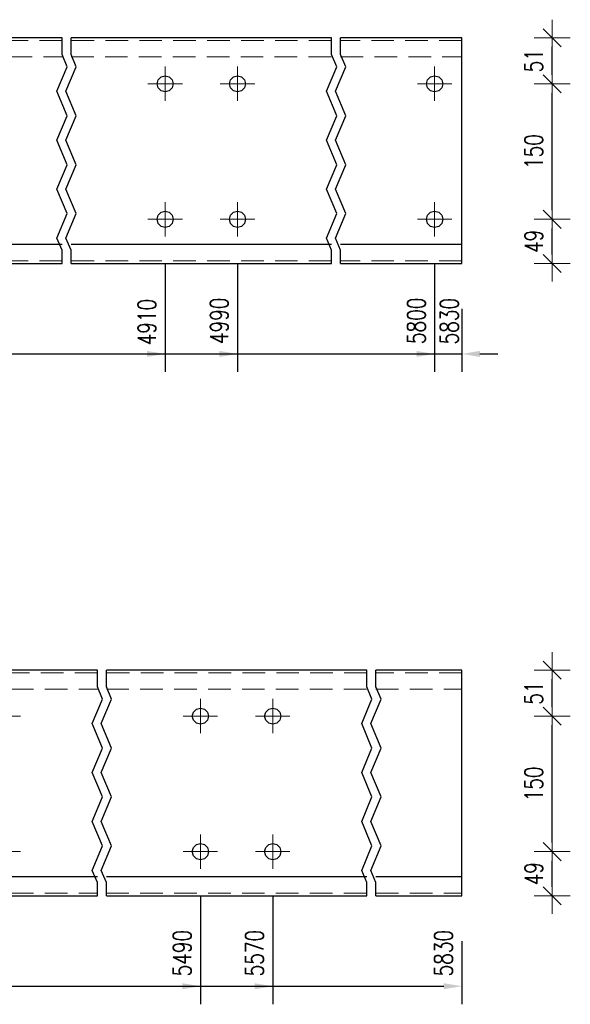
# Model space of a CAD drawing. Header units: millimetres. Extents: x -134 to 978, y 9358 to 10027.
# Tile 20 of 44: x -8 to 52, y 9814 to 9923. Entities that reach past the tile are written whole.
import ezdxf

# ---------------------------------------------------------------- set-up
doc = ezdxf.new("R2010")
doc.units = ezdxf.units.MM
doc.header["$LTSCALE"] = 10
doc.linetypes.add('HIDDEN', pattern=[0.375, 0.25, -0.125])
doc.linetypes.add('MITTE', pattern=[2, 1.25, -0.25, 0.25, -0.25])
doc.layers.get('Defpoints').update_dxf_attribs({"color": 1})
for name, color, linetype, lineweight in [('PS_Bolt', 4, 'Continuous', 13), ('PS_DIM', 4, 'Continuous', 13), ('PS_Hidden', 2, 'HIDDEN', 9), ('PS_Mid', 5, 'MITTE', 15), ('PS_Shape', 161, 'Continuous', 30), ('PS_SOLID', 7, 'Continuous', 30)]:
    doc.layers.add(name, color=color, linetype=linetype, lineweight=lineweight)
doc.styles.add('simplex', font='simplex.shx', dxfattribs={"width": 0.75})
doc.dimstyles.new('1_10_GŁ_DS1-LS10', dxfattribs={"dimtxt": 2, "dimasz": 2, "dimexe": 2, "dimexo": 5, "dimgap": 1, "dimtad": 1, "dimjust": 4, "dimdec": 0, "dimlfac": 10, "dimtxsty": 'simplex', "dimblk1": 'NONE', "dimsah": 1, "dimcen": 2, "dimclrd": 256, "dimclre": 256, "dimclrt": 3, "dimadec": 1, "dimazin": 0, "dimtfac": 1, "dimtdec": 0, "dimtmove": 2, "dimatfit": 3, "dimfxl": 1, "dimarcsym": 0})
doc.dimstyles.new('1_10_PRZ_DS1-LS10', dxfattribs={"dimtxt": 2, "dimasz": 1, "dimexe": 2, "dimexo": 5, "dimgap": 1, "dimtad": 1, "dimdec": 0, "dimlfac": 10, "dimtxsty": 'simplex', "dimblk": 'dimznak', "dimcen": 2, "dimse1": 1, "dimse2": 1, "dimclrt": 3, "dimadec": 1, "dimazin": 0, "dimtfac": 1, "dimtdec": 0, "dimtix": 1, "dimtmove": 2, "dimatfit": 3, "dimldrblk": 'dim-grot', "dimfxl": 1, "dimarcsym": 0})

# ---------------------------------------------------------------- blocks, each defined once
blk = doc.blocks.new('*D21')
at = {"layer": 'Defpoints', "color": 0, "transparency": 16777216}
for p in [(7.7, 9901.34), (-86.6, 9896.44), (7.7, 9886.44)]:
    blk.add_point(p, dxfattribs=at)
at = {"layer": 'PS_DIM', "lineweight": -2, "transparency": 16777216}
for p, q in [((7.7, 9896.34), (7.7, 9884.44)), ((-86.6, 9891.44), (-86.6, 9884.44)), ((-86.6, 9886.44), (5.7, 9886.44))]:
    blk.add_line(p, q, dxfattribs=at)
at = {"layer": 'PS_DIM', "transparency": 16777216}
blk.add_solid([(5.7, 9886.77), (5.7, 9886.11), (7.7, 9886.44)], dxfattribs=at)
at = {"layer": 'PS_DIM', "color": 3, "transparency": 16777216, "insert": (5.68, 9889.96), "char_height": 2, "attachment_point": 5, "rotation": 90, "style": 'simplex'}
blk.add_mtext('4910', dxfattribs=at)
blk = doc.blocks.new('_None')
blk = doc.blocks.new('*D22')
at = {"layer": 'Defpoints', "color": 0, "transparency": 16777216}
for p in [(15.7, 9901.34), (-86.6, 9896.44), (15.7, 9886.44)]:
    blk.add_point(p, dxfattribs=at)
at = {"layer": 'PS_DIM', "lineweight": -2, "transparency": 16777216}
for p, q in [((15.7, 9896.34), (15.7, 9884.44)), ((-86.6, 9891.44), (-86.6, 9884.44)), ((-86.6, 9886.44), (13.7, 9886.44))]:
    blk.add_line(p, q, dxfattribs=at)
at = {"layer": 'PS_DIM', "transparency": 16777216}
blk.add_solid([(13.7, 9886.77), (13.7, 9886.11), (15.7, 9886.44)], dxfattribs=at)
at = {"layer": 'PS_DIM', "color": 3, "transparency": 16777216, "insert": (13.68, 9890.1), "char_height": 2, "attachment_point": 5, "rotation": 90, "style": 'simplex'}
blk.add_mtext('4990', dxfattribs=at)
blk = doc.blocks.new('*D23')
at = {"layer": 'Defpoints', "color": 0, "transparency": 16777216}
for p in [(37.5, 9901.34), (-86.6, 9896.44), (37.5, 9886.44)]:
    blk.add_point(p, dxfattribs=at)
at = {"layer": 'PS_DIM', "lineweight": -2, "transparency": 16777216}
for p, q in [((37.5, 9896.34), (37.5, 9884.44)), ((-86.6, 9891.44), (-86.6, 9884.44)), ((-86.6, 9886.44), (35.5, 9886.44))]:
    blk.add_line(p, q, dxfattribs=at)
at = {"layer": 'PS_DIM', "transparency": 16777216}
blk.add_solid([(35.5, 9886.77), (35.5, 9886.11), (37.5, 9886.44)], dxfattribs=at)
at = {"layer": 'PS_DIM', "color": 3, "transparency": 16777216, "insert": (35.48, 9890.1), "char_height": 2, "attachment_point": 5, "rotation": 90, "style": 'simplex'}
blk.add_mtext('5800', dxfattribs=at)
blk = doc.blocks.new('*D24')
at = {"layer": 'Defpoints', "color": 0, "transparency": 16777216}
for p in [(-86.6, 9896.44), (40.5, 9896.44), (40.5, 9886.44)]:
    blk.add_point(p, dxfattribs=at)
at = {"layer": 'PS_DIM', "lineweight": -2, "transparency": 16777216}
for p, q in [((-86.6, 9891.44), (-86.6, 9884.44)), ((40.5, 9891.44), (40.5, 9884.44)), ((-86.6, 9886.44), (-88.6, 9886.44)), ((-86.6, 9886.44), (40.5, 9886.44)), ((42.5, 9886.44), (44.5, 9886.44))]:
    blk.add_line(p, q, dxfattribs=at)
at = {"layer": 'PS_DIM', "transparency": 16777216}
blk.add_solid([(42.5, 9886.77), (42.5, 9886.11), (40.5, 9886.44)], dxfattribs=at)
at = {"layer": 'PS_DIM', "color": 3, "transparency": 16777216, "insert": (39.12, 9890.06), "char_height": 2, "attachment_point": 5, "rotation": 90, "style": 'simplex'}
blk.add_mtext('5830', dxfattribs=at)
blk = doc.blocks.new('dimznak')
at = {"color": 0}
for points in [[(0, 2), (0, -2)], [(-2, 0), (2, 0)]]:
    blk.add_lwpolyline(points, dxfattribs=at)
at = {"color": 2}
blk.add_lwpolyline([(1, 1), (-1, -1)], dxfattribs=at)
blk = doc.blocks.new('*D25')
at = {"layer": 'Defpoints', "color": 0, "transparency": 16777216}
for p in [(37.5, 9901.34), (50.5, 9901.34), (37.5, 9896.44)]:
    blk.add_point(p, dxfattribs=at)
at = {"layer": 'PS_DIM', "color": 0, "lineweight": -2, "transparency": 16777216}
blk.add_line((50.5, 9897.44), (50.5, 9900.34), dxfattribs=at)
for p, rotation in [((50.5, 9901.34), 90), ((50.5, 9896.44), 270)]:
    blk.add_blockref('dimznak', p, dxfattribs=dict(at, rotation=rotation))
at = {"layer": 'PS_DIM', "color": 3, "transparency": 16777216, "insert": (48.46, 9898.89), "char_height": 2, "attachment_point": 5, "rotation": 90, "style": 'simplex'}
blk.add_mtext('49', dxfattribs=at)
blk = doc.blocks.new('dim-grot')
blk.add_hatch(color=256).paths.add_polyline_path([(0, 0), (-2, 0.5), (-2, -0.5)])
blk.add_lwpolyline([(0, 0), (-2, 0.5), (-2, -0.5), (0, 0)])
blk = doc.blocks.new('*D26')
at = {"layer": 'Defpoints', "color": 0, "transparency": 16777216}
for p in [(37.5, 9916.34), (50.5, 9916.34), (37.5, 9901.34)]:
    blk.add_point(p, dxfattribs=at)
at = {"layer": 'PS_DIM', "color": 0, "lineweight": -2, "transparency": 16777216}
blk.add_line((50.5, 9902.34), (50.5, 9915.34), dxfattribs=at)
for p, rotation in [((50.5, 9916.34), 90), ((50.5, 9901.34), 270)]:
    blk.add_blockref('dimznak', p, dxfattribs=dict(at, rotation=rotation))
at = {"layer": 'PS_DIM', "color": 3, "transparency": 16777216, "insert": (48.46, 9908.84), "char_height": 2, "attachment_point": 5, "rotation": 90, "style": 'simplex'}
blk.add_mtext('150', dxfattribs=at)
blk = doc.blocks.new('*D27')
at = {"layer": 'Defpoints', "color": 0, "transparency": 16777216}
for p in [(37.5, 9921.44), (50.5, 9921.44), (37.5, 9916.34)]:
    blk.add_point(p, dxfattribs=at)
at = {"layer": 'PS_DIM', "color": 0, "lineweight": -2, "transparency": 16777216}
blk.add_line((50.5, 9917.34), (50.5, 9920.44), dxfattribs=at)
for p, rotation in [((50.5, 9921.44), 90), ((50.5, 9916.34), 270)]:
    blk.add_blockref('dimznak', p, dxfattribs=dict(at, rotation=rotation))
at = {"layer": 'PS_DIM', "color": 3, "transparency": 16777216, "insert": (48.46, 9918.89), "char_height": 2, "attachment_point": 5, "rotation": 90, "style": 'simplex'}
blk.add_mtext('51', dxfattribs=at)
blk = doc.blocks.new('*D37')
at = {"layer": 'Defpoints', "color": 0, "transparency": 16777216}
for p in [(11.6, 9831.34), (-86.6, 9826.44), (11.6, 9816.44)]:
    blk.add_point(p, dxfattribs=at)
at = {"layer": 'PS_DIM', "lineweight": -2, "transparency": 16777216}
for p, q in [((11.6, 9826.34), (11.6, 9814.44)), ((-86.6, 9821.44), (-86.6, 9814.44)), ((-86.6, 9816.44), (9.6, 9816.44))]:
    blk.add_line(p, q, dxfattribs=at)
at = {"layer": 'PS_DIM', "transparency": 16777216}
blk.add_solid([(9.6, 9816.77), (9.6, 9816.11), (11.6, 9816.44)], dxfattribs=at)
at = {"layer": 'PS_DIM', "color": 3, "transparency": 16777216, "insert": (9.58, 9820.1), "char_height": 2, "attachment_point": 5, "rotation": 90, "style": 'simplex'}
blk.add_mtext('5490', dxfattribs=at)
blk = doc.blocks.new('*D38')
at = {"layer": 'Defpoints', "color": 0, "transparency": 16777216}
for p in [(19.6, 9831.34), (-86.6, 9826.44), (19.6, 9816.44)]:
    blk.add_point(p, dxfattribs=at)
at = {"layer": 'PS_DIM', "lineweight": -2, "transparency": 16777216}
for p, q in [((19.6, 9826.34), (19.6, 9814.44)), ((-86.6, 9821.44), (-86.6, 9814.44)), ((-86.6, 9816.44), (17.6, 9816.44))]:
    blk.add_line(p, q, dxfattribs=at)
at = {"layer": 'PS_DIM', "transparency": 16777216}
blk.add_solid([(17.6, 9816.77), (17.6, 9816.11), (19.6, 9816.44)], dxfattribs=at)
at = {"layer": 'PS_DIM', "color": 3, "transparency": 16777216, "insert": (17.58, 9820.1), "char_height": 2, "attachment_point": 5, "rotation": 90, "style": 'simplex'}
blk.add_mtext('5570', dxfattribs=at)
blk = doc.blocks.new('*D39')
at = {"layer": 'Defpoints', "color": 0, "transparency": 16777216}
for p in [(-86.6, 9826.44), (40.5, 9826.44), (40.5, 9816.44)]:
    blk.add_point(p, dxfattribs=at)
at = {"layer": 'PS_DIM', "lineweight": -2, "transparency": 16777216}
for p, q in [((-86.6, 9821.44), (-86.6, 9814.44)), ((40.5, 9821.44), (40.5, 9814.44)), ((-86.6, 9816.44), (38.5, 9816.44))]:
    blk.add_line(p, q, dxfattribs=at)
at = {"layer": 'PS_DIM', "transparency": 16777216}
blk.add_solid([(38.5, 9816.77), (38.5, 9816.11), (40.5, 9816.44)], dxfattribs=at)
at = {"layer": 'PS_DIM', "color": 3, "transparency": 16777216, "insert": (38.48, 9820.1), "char_height": 2, "attachment_point": 5, "rotation": 90, "style": 'simplex'}
blk.add_mtext('5830', dxfattribs=at)
blk = doc.blocks.new('*D40')
at = {"layer": 'Defpoints', "color": 0, "transparency": 16777216}
for p in [(19.6, 9831.34), (50.5, 9831.34), (19.6, 9826.44)]:
    blk.add_point(p, dxfattribs=at)
at = {"layer": 'PS_DIM', "color": 0, "lineweight": -2, "transparency": 16777216}
blk.add_line((50.5, 9827.44), (50.5, 9830.34), dxfattribs=at)
for p, rotation in [((50.5, 9831.34), 90), ((50.5, 9826.44), 270)]:
    blk.add_blockref('dimznak', p, dxfattribs=dict(at, rotation=rotation))
at = {"layer": 'PS_DIM', "color": 3, "transparency": 16777216, "insert": (48.46, 9828.89), "char_height": 2, "attachment_point": 5, "rotation": 90, "style": 'simplex'}
blk.add_mtext('49', dxfattribs=at)
blk = doc.blocks.new('*D41')
at = {"layer": 'Defpoints', "color": 0, "transparency": 16777216}
for p in [(19.6, 9846.34), (50.5, 9846.34), (19.6, 9831.34)]:
    blk.add_point(p, dxfattribs=at)
at = {"layer": 'PS_DIM', "color": 0, "lineweight": -2, "transparency": 16777216}
blk.add_line((50.5, 9832.34), (50.5, 9845.34), dxfattribs=at)
for p, rotation in [((50.5, 9846.34), 90), ((50.5, 9831.34), 270)]:
    blk.add_blockref('dimznak', p, dxfattribs=dict(at, rotation=rotation))
at = {"layer": 'PS_DIM', "color": 3, "transparency": 16777216, "insert": (48.46, 9838.84), "char_height": 2, "attachment_point": 5, "rotation": 90, "style": 'simplex'}
blk.add_mtext('150', dxfattribs=at)
blk = doc.blocks.new('*D42')
at = {"layer": 'Defpoints', "color": 0, "transparency": 16777216}
for p in [(19.6, 9851.44), (50.5, 9851.44), (19.6, 9846.34)]:
    blk.add_point(p, dxfattribs=at)
at = {"layer": 'PS_DIM', "color": 0, "lineweight": -2, "transparency": 16777216}
blk.add_line((50.5, 9847.34), (50.5, 9850.44), dxfattribs=at)
for p, rotation in [((50.5, 9851.44), 90), ((50.5, 9846.34), 270)]:
    blk.add_blockref('dimznak', p, dxfattribs=dict(at, rotation=rotation))
at = {"layer": 'PS_DIM', "color": 3, "transparency": 16777216, "insert": (48.46, 9848.89), "char_height": 2, "attachment_point": 5, "rotation": 90, "style": 'simplex'}
blk.add_mtext('51', dxfattribs=at)
blk = doc.blocks.new('*X517')
at = {"color": 3, "linetype": 'Continuous'}
blk.add_line((15.7, 9916.24), (15.7, 9916.24), dxfattribs=at)
blk.add_line((15.7, 9916.24), (15.7, 9916.24), dxfattribs=at)
blk.add_line((15.7, 9916.24), (15.7, 9916.24), dxfattribs=at)
blk.add_line((15.7, 9916.24), (15.7, 9916.24), dxfattribs=at)
blk.add_line((15.7, 9916.24), (15.7, 9916.24), dxfattribs=at)
blk = doc.blocks.new('*X518')
at = {"color": 3, "linetype": 'Continuous'}
blk.add_line((7.7, 9916.24), (7.7, 9916.24), dxfattribs=at)
blk.add_line((7.7, 9916.24), (7.7, 9916.24), dxfattribs=at)
blk.add_line((7.7, 9916.24), (7.7, 9916.24), dxfattribs=at)
blk.add_line((7.7, 9916.24), (7.7, 9916.24), dxfattribs=at)
blk.add_line((7.7, 9916.24), (7.7, 9916.24), dxfattribs=at)
blk = doc.blocks.new('*X520')
at = {"color": 3, "linetype": 'Continuous'}
blk.add_line((7.7, 9901.24), (7.7, 9901.24), dxfattribs=at)
blk.add_line((7.7, 9901.24), (7.7, 9901.24), dxfattribs=at)
blk.add_line((7.7, 9901.24), (7.7, 9901.24), dxfattribs=at)
blk.add_line((7.7, 9901.24), (7.7, 9901.24), dxfattribs=at)
blk.add_line((7.7, 9901.24), (7.7, 9901.24), dxfattribs=at)
blk = doc.blocks.new('*X522')
at = {"color": 1}
for p, q in [((-3.7, 9919.58), (-3.7, 9921.44)), ((-2.7, 9919.58), (-2.7, 9921.44)), ((26.1, 9919.58), (26.1, 9921.44)), ((27.1, 9919.58), (27.1, 9921.44)), ((-3.13, 9918.23), (-3.7, 9919.58)), ((-2.13, 9918.23), (-2.7, 9919.58)), ((26.67, 9918.23), (26.1, 9919.58)), ((27.67, 9918.23), (27.1, 9919.58)), ((-4.27, 9915.52), (-3.13, 9918.23)), ((-3.27, 9915.52), (-2.13, 9918.23)), ((25.53, 9915.52), (26.67, 9918.23)), ((26.53, 9915.52), (27.67, 9918.23)), ((-3.13, 9912.81), (-4.27, 9915.52)), ((-2.13, 9912.81), (-3.27, 9915.52)), ((26.67, 9912.81), (25.53, 9915.52)), ((27.67, 9912.81), (26.53, 9915.52)), ((-4.27, 9910.1), (-3.13, 9912.81)), ((-3.27, 9910.1), (-2.13, 9912.81)), ((25.53, 9910.1), (26.67, 9912.81)), ((26.53, 9910.1), (27.67, 9912.81)), ((-3.13, 9907.39), (-4.27, 9910.1)), ((-2.13, 9907.39), (-3.27, 9910.1)), ((26.67, 9907.39), (25.53, 9910.1)), ((27.67, 9907.39), (26.53, 9910.1)), ((-4.27, 9904.68), (-3.13, 9907.39)), ((-3.27, 9904.68), (-2.13, 9907.39)), ((25.53, 9904.68), (26.67, 9907.39)), ((26.53, 9904.68), (27.67, 9907.39)), ((-3.13, 9901.97), (-4.27, 9904.68)), ((-2.13, 9901.97), (-3.27, 9904.68)), ((26.67, 9901.97), (25.53, 9904.68)), ((27.67, 9901.97), (26.53, 9904.68)), ((-4.27, 9899.26), (-3.13, 9901.97)), ((-3.27, 9899.26), (-2.13, 9901.97)), ((25.53, 9899.26), (26.67, 9901.97)), ((26.53, 9899.26), (27.67, 9901.97)), ((-3.7, 9897.91), (-4.27, 9899.26)), ((-2.7, 9897.91), (-3.27, 9899.26)), ((26.1, 9897.91), (25.53, 9899.26)), ((27.1, 9897.91), (26.53, 9899.26)), ((-3.7, 9896.44), (-3.7, 9897.91)), ((-2.7, 9896.44), (-2.7, 9897.91)), ((26.1, 9896.44), (26.1, 9897.91)), ((27.1, 9896.44), (27.1, 9897.91))]:
    blk.add_line(p, q, dxfattribs=at)
at = {"layer": 'PS_Hidden', "color": 2, "linetype": 'HIDDEN'}
for p, q in [((-3.7, 9921.14), (-24.5, 9921.14)), ((26.1, 9921.14), (-2.7, 9921.14)), ((40.5, 9921.14), (27.1, 9921.14)), ((-24.5, 9919.34), (-3.7, 9919.34)), ((-2.7, 9919.34), (26.1, 9919.34)), ((27.1, 9919.34), (40.5, 9919.34)), ((-3.7, 9896.74), (-24.5, 9896.74)), ((26.1, 9896.74), (-2.7, 9896.74)), ((40.5, 9896.74), (27.1, 9896.74))]:
    blk.add_line(p, q, dxfattribs=at)
at = {"layer": 'PS_Mid', "color": 5, "linetype": 'MITTE'}
for p, q in [((7.7, 9918.24), (7.7, 9914.44)), ((15.7, 9918.24), (15.7, 9914.44)), ((37.5, 9918.24), (37.5, 9914.44)), ((9.6, 9916.34), (5.8, 9916.34)), ((17.6, 9916.34), (13.8, 9916.34)), ((39.4, 9916.34), (35.6, 9916.34)), ((7.7, 9903.24), (7.7, 9899.44)), ((15.7, 9903.24), (15.7, 9899.44)), ((37.5, 9903.24), (37.5, 9899.44)), ((9.6, 9901.34), (5.8, 9901.34)), ((17.6, 9901.34), (13.8, 9901.34)), ((39.4, 9901.34), (35.6, 9901.34))]:
    blk.add_line(p, q, dxfattribs=at)
at = {"layer": 'PS_SOLID', "color": 7, "linetype": 'Continuous'}
for p, q in [((-3.7, 9921.44), (-14.1, 9921.44)), ((7.7, 9921.44), (-2.7, 9921.44)), ((15.7, 9921.44), (7.7, 9921.44)), ((26.1, 9921.44), (15.7, 9921.44)), ((37.5, 9921.44), (27.1, 9921.44)), ((40.5, 9921.44), (37.5, 9921.44)), ((40.5, 9898.54), (40.5, 9921.44)), ((6.92, 9916.79), (7.25, 9917.12)), ((7.25, 9917.12), (7.7, 9917.24)), ((7.7, 9917.24), (8.15, 9917.12)), ((8.15, 9917.12), (8.48, 9916.79)), ((14.92, 9916.79), (15.25, 9917.12)), ((15.25, 9917.12), (15.7, 9917.24)), ((15.7, 9917.24), (16.15, 9917.12)), ((16.15, 9917.12), (16.48, 9916.79)), ((36.72, 9916.79), (37.05, 9917.12)), ((37.05, 9917.12), (37.5, 9917.24)), ((37.5, 9917.24), (37.95, 9917.12)), ((37.95, 9917.12), (38.28, 9916.79)), ((6.8, 9916.34), (6.92, 9916.79)), ((6.92, 9915.89), (6.8, 9916.34)), ((7.25, 9915.56), (6.92, 9915.89)), ((8.48, 9915.89), (8.15, 9915.56)), ((8.48, 9916.79), (8.6, 9916.34)), ((8.6, 9916.34), (8.48, 9915.89)), ((14.8, 9916.34), (14.92, 9916.79)), ((14.92, 9915.89), (14.8, 9916.34)), ((15.25, 9915.56), (14.92, 9915.89)), ((16.48, 9915.89), (16.15, 9915.56)), ((16.48, 9916.79), (16.6, 9916.34)), ((16.6, 9916.34), (16.48, 9915.89)), ((36.6, 9916.34), (36.72, 9916.79)), ((36.72, 9915.89), (36.6, 9916.34)), ((37.05, 9915.56), (36.72, 9915.89)), ((38.28, 9915.89), (37.95, 9915.56)), ((38.28, 9916.79), (38.4, 9916.34)), ((38.4, 9916.34), (38.28, 9915.89)), ((7.7, 9915.44), (7.25, 9915.56)), ((8.15, 9915.56), (7.7, 9915.44)), ((15.7, 9915.44), (15.25, 9915.56)), ((16.15, 9915.56), (15.7, 9915.44)), ((37.5, 9915.44), (37.05, 9915.56)), ((37.95, 9915.56), (37.5, 9915.44)), ((6.8, 9901.34), (6.92, 9901.79)), ((6.92, 9901.79), (7.25, 9902.12)), ((7.25, 9902.12), (7.7, 9902.24)), ((7.7, 9902.24), (8.15, 9902.12)), ((8.15, 9902.12), (8.48, 9901.79)), ((8.48, 9901.79), (8.6, 9901.34)), ((14.8, 9901.34), (14.92, 9901.79)), ((14.92, 9901.79), (15.25, 9902.12)), ((15.25, 9902.12), (15.7, 9902.24)), ((15.7, 9902.24), (16.15, 9902.12)), ((16.15, 9902.12), (16.48, 9901.79)), ((16.48, 9901.79), (16.6, 9901.34)), ((36.6, 9901.34), (36.72, 9901.79)), ((36.72, 9901.79), (37.05, 9902.12)), ((37.05, 9902.12), (37.5, 9902.24)), ((37.5, 9902.24), (37.95, 9902.12)), ((37.95, 9902.12), (38.28, 9901.79)), ((38.28, 9901.79), (38.4, 9901.34)), ((6.92, 9900.89), (6.8, 9901.34)), ((7.25, 9900.56), (6.92, 9900.89)), ((7.7, 9900.44), (7.25, 9900.56)), ((8.15, 9900.56), (7.7, 9900.44)), ((8.48, 9900.89), (8.15, 9900.56)), ((8.6, 9901.34), (8.48, 9900.89)), ((14.92, 9900.89), (14.8, 9901.34)), ((15.25, 9900.56), (14.92, 9900.89)), ((15.7, 9900.44), (15.25, 9900.56)), ((16.15, 9900.56), (15.7, 9900.44)), ((16.48, 9900.89), (16.15, 9900.56)), ((16.6, 9901.34), (16.48, 9900.89)), ((36.72, 9900.89), (36.6, 9901.34)), ((37.05, 9900.56), (36.72, 9900.89)), ((37.5, 9900.44), (37.05, 9900.56)), ((37.95, 9900.56), (37.5, 9900.44)), ((38.28, 9900.89), (37.95, 9900.56)), ((38.4, 9901.34), (38.28, 9900.89)), ((-3.7, 9898.54), (-24.5, 9898.54)), ((26.1, 9898.54), (-2.7, 9898.54)), ((40.5, 9898.54), (27.1, 9898.54)), ((40.5, 9896.44), (40.5, 9898.54)), ((-24.5, 9896.44), (-3.7, 9896.44)), ((-2.7, 9896.44), (26.1, 9896.44)), ((27.1, 9896.44), (40.5, 9896.44))]:
    blk.add_line(p, q, dxfattribs=at)
blk = doc.blocks.new('*X523')
at = {"color": 3, "linetype": 'Continuous'}
blk.add_line((15.7, 9901.24), (15.7, 9901.24), dxfattribs=at)
blk.add_line((15.7, 9901.24), (15.7, 9901.24), dxfattribs=at)
blk.add_line((15.7, 9901.24), (15.7, 9901.24), dxfattribs=at)
blk.add_line((15.7, 9901.24), (15.7, 9901.24), dxfattribs=at)
blk.add_line((15.7, 9901.24), (15.7, 9901.24), dxfattribs=at)
blk = doc.blocks.new('*X536')
at = {"color": 3, "linetype": 'Continuous'}
blk.add_line((19.6, 9831.24), (19.6, 9831.24), dxfattribs=at)
blk.add_line((19.6, 9831.24), (19.6, 9831.24), dxfattribs=at)
blk.add_line((19.6, 9831.24), (19.6, 9831.24), dxfattribs=at)
blk.add_line((19.6, 9831.24), (19.6, 9831.24), dxfattribs=at)
blk.add_line((19.6, 9831.24), (19.6, 9831.24), dxfattribs=at)
blk = doc.blocks.new('*X539')
at = {"color": 3, "linetype": 'Continuous'}
blk.add_line((11.6, 9831.24), (11.6, 9831.24), dxfattribs=at)
blk.add_line((11.6, 9831.24), (11.6, 9831.24), dxfattribs=at)
blk.add_line((11.6, 9831.24), (11.6, 9831.24), dxfattribs=at)
blk.add_line((11.6, 9831.24), (11.6, 9831.24), dxfattribs=at)
blk.add_line((11.6, 9831.24), (11.6, 9831.24), dxfattribs=at)
blk = doc.blocks.new('*X541')
at = {"color": 3, "linetype": 'Continuous'}
blk.add_line((19.6, 9846.24), (19.6, 9846.24), dxfattribs=at)
blk.add_line((19.6, 9846.24), (19.6, 9846.24), dxfattribs=at)
blk.add_line((19.6, 9846.24), (19.6, 9846.24), dxfattribs=at)
blk.add_line((19.6, 9846.24), (19.6, 9846.24), dxfattribs=at)
blk.add_line((19.6, 9846.24), (19.6, 9846.24), dxfattribs=at)
blk = doc.blocks.new('*X542')
at = {"color": 1}
for p, q in [((0.2, 9849.58), (0.2, 9851.44)), ((1.2, 9849.58), (1.2, 9851.44)), ((30, 9849.58), (30, 9851.44)), ((31, 9849.58), (31, 9851.44)), ((0.77, 9848.23), (0.2, 9849.58)), ((1.77, 9848.23), (1.2, 9849.58)), ((30.57, 9848.23), (30, 9849.58)), ((31.57, 9848.23), (31, 9849.58)), ((-0.37, 9845.52), (0.77, 9848.23)), ((0.63, 9845.52), (1.77, 9848.23)), ((29.43, 9845.52), (30.57, 9848.23)), ((30.43, 9845.52), (31.57, 9848.23)), ((0.77, 9842.81), (-0.37, 9845.52)), ((1.77, 9842.81), (0.63, 9845.52)), ((30.57, 9842.81), (29.43, 9845.52)), ((31.57, 9842.81), (30.43, 9845.52)), ((-0.37, 9840.1), (0.77, 9842.81)), ((0.63, 9840.1), (1.77, 9842.81)), ((29.43, 9840.1), (30.57, 9842.81)), ((30.43, 9840.1), (31.57, 9842.81)), ((0.77, 9837.39), (-0.37, 9840.1)), ((1.77, 9837.39), (0.63, 9840.1)), ((30.57, 9837.39), (29.43, 9840.1)), ((31.57, 9837.39), (30.43, 9840.1)), ((-0.37, 9834.68), (0.77, 9837.39)), ((0.63, 9834.68), (1.77, 9837.39)), ((29.43, 9834.68), (30.57, 9837.39)), ((30.43, 9834.68), (31.57, 9837.39)), ((0.77, 9831.97), (-0.37, 9834.68)), ((1.77, 9831.97), (0.63, 9834.68)), ((30.57, 9831.97), (29.43, 9834.68)), ((31.57, 9831.97), (30.43, 9834.68)), ((-0.37, 9829.26), (0.77, 9831.97)), ((0.63, 9829.26), (1.77, 9831.97)), ((29.43, 9829.26), (30.57, 9831.97)), ((30.43, 9829.26), (31.57, 9831.97)), ((0.2, 9827.91), (-0.37, 9829.26)), ((1.2, 9827.91), (0.63, 9829.26)), ((30, 9827.91), (29.43, 9829.26)), ((31, 9827.91), (30.43, 9829.26)), ((0.2, 9826.44), (0.2, 9827.91)), ((1.2, 9826.44), (1.2, 9827.91)), ((30, 9826.44), (30, 9827.91)), ((31, 9826.44), (31, 9827.91))]:
    blk.add_line(p, q, dxfattribs=at)
at = {"layer": 'PS_Hidden', "color": 2, "linetype": 'HIDDEN'}
for p, q in [((0.2, 9851.14), (-20.6, 9851.14)), ((30, 9851.14), (1.2, 9851.14)), ((40.5, 9851.14), (31, 9851.14)), ((-20.6, 9849.34), (0.2, 9849.34)), ((1.2, 9849.34), (30, 9849.34)), ((31, 9849.34), (40.5, 9849.34)), ((-20.6, 9826.74), (0.2, 9826.74)), ((1.2, 9826.74), (30, 9826.74)), ((31, 9826.74), (40.5, 9826.74))]:
    blk.add_line(p, q, dxfattribs=at)
at = {"layer": 'PS_Mid', "color": 5, "linetype": 'MITTE'}
for p, q in [((11.6, 9848.24), (11.6, 9844.44)), ((19.6, 9848.24), (19.6, 9844.44)), ((-8.3, 9846.34), (-12.1, 9846.34)), ((13.5, 9846.34), (9.7, 9846.34)), ((21.5, 9846.34), (17.7, 9846.34)), ((11.6, 9833.24), (11.6, 9829.44)), ((19.6, 9833.24), (19.6, 9829.44)), ((-8.3, 9831.34), (-12.1, 9831.34)), ((13.5, 9831.34), (9.7, 9831.34)), ((21.5, 9831.34), (17.7, 9831.34))]:
    blk.add_line(p, q, dxfattribs=at)
at = {"layer": 'PS_SOLID', "color": 7, "linetype": 'Continuous'}
for p, q in [((0.2, 9851.44), (-10.2, 9851.44)), ((11.6, 9851.44), (1.2, 9851.44)), ((19.6, 9851.44), (11.6, 9851.44)), ((30, 9851.44), (19.6, 9851.44)), ((40.5, 9851.44), (31, 9851.44)), ((40.5, 9828.54), (40.5, 9851.44)), ((10.82, 9846.79), (11.15, 9847.12)), ((11.15, 9847.12), (11.6, 9847.24)), ((11.6, 9847.24), (12.05, 9847.12)), ((12.05, 9847.12), (12.38, 9846.79)), ((18.82, 9846.79), (19.15, 9847.12)), ((19.15, 9847.12), (19.6, 9847.24)), ((19.6, 9847.24), (20.05, 9847.12)), ((20.05, 9847.12), (20.38, 9846.79)), ((10.7, 9846.34), (10.82, 9846.79)), ((10.82, 9845.89), (10.7, 9846.34)), ((12.38, 9846.79), (12.5, 9846.34)), ((12.5, 9846.34), (12.38, 9845.89)), ((18.7, 9846.34), (18.82, 9846.79)), ((18.82, 9845.89), (18.7, 9846.34)), ((20.38, 9846.79), (20.5, 9846.34)), ((20.5, 9846.34), (20.38, 9845.89)), ((11.15, 9845.56), (10.82, 9845.89)), ((11.6, 9845.44), (11.15, 9845.56)), ((12.05, 9845.56), (11.6, 9845.44)), ((12.38, 9845.89), (12.05, 9845.56)), ((19.15, 9845.56), (18.82, 9845.89)), ((19.6, 9845.44), (19.15, 9845.56)), ((20.05, 9845.56), (19.6, 9845.44)), ((20.38, 9845.89), (20.05, 9845.56)), ((10.82, 9831.79), (11.15, 9832.12)), ((11.15, 9832.12), (11.6, 9832.24)), ((11.6, 9832.24), (12.05, 9832.12)), ((12.05, 9832.12), (12.38, 9831.79)), ((18.82, 9831.79), (19.15, 9832.12)), ((19.15, 9832.12), (19.6, 9832.24)), ((19.6, 9832.24), (20.05, 9832.12)), ((20.05, 9832.12), (20.38, 9831.79)), ((10.7, 9831.34), (10.82, 9831.79)), ((10.82, 9830.89), (10.7, 9831.34)), ((11.15, 9830.56), (10.82, 9830.89)), ((12.38, 9830.89), (12.05, 9830.56)), ((12.38, 9831.79), (12.5, 9831.34)), ((12.5, 9831.34), (12.38, 9830.89)), ((18.7, 9831.34), (18.82, 9831.79)), ((18.82, 9830.89), (18.7, 9831.34)), ((19.15, 9830.56), (18.82, 9830.89)), ((20.38, 9830.89), (20.05, 9830.56)), ((20.38, 9831.79), (20.5, 9831.34)), ((20.5, 9831.34), (20.38, 9830.89)), ((11.6, 9830.44), (11.15, 9830.56)), ((12.05, 9830.56), (11.6, 9830.44)), ((19.6, 9830.44), (19.15, 9830.56)), ((20.05, 9830.56), (19.6, 9830.44)), ((0.2, 9828.54), (-20.6, 9828.54)), ((30, 9828.54), (1.2, 9828.54)), ((40.5, 9828.54), (31, 9828.54)), ((40.5, 9826.44), (40.5, 9828.54)), ((-20.6, 9826.44), (0.2, 9826.44)), ((1.2, 9826.44), (30, 9826.44)), ((31, 9826.44), (40.5, 9826.44))]:
    blk.add_line(p, q, dxfattribs=at)
blk = doc.blocks.new('*X544')
at = {"color": 3, "linetype": 'Continuous'}
blk.add_line((11.6, 9846.24), (11.6, 9846.24), dxfattribs=at)
blk.add_line((11.6, 9846.24), (11.6, 9846.24), dxfattribs=at)
blk.add_line((11.6, 9846.24), (11.6, 9846.24), dxfattribs=at)
blk.add_line((11.6, 9846.24), (11.6, 9846.24), dxfattribs=at)
blk.add_line((11.6, 9846.24), (11.6, 9846.24), dxfattribs=at)

msp = doc.modelspace()

# ---------------------------------------------------------------- block references
at = {"layer": 'PS_Bolt', "color": 3}
for name in ['*X518', '*X517', '*X520', '*X523', '*X544', '*X541', '*X539', '*X536']:
    msp.add_blockref(name, (0, 0), dxfattribs=at)
at = {"layer": 'PS_Shape', "color": 5}
for name in ['*X522', '*X542']:
    msp.add_blockref(name, (0, 0), dxfattribs=at)

# ---------------------------------------------------------------- dimensions: what is measured, and where the dimension line sits
at = {"layer": 'PS_DIM'}
for base, p1, p2, picture, middle in [((50.5, 9921.44), (37.5, 9916.34), (37.5, 9921.44), '*D27', (48.46, 9918.89)), ((50.5, 9916.34), (37.5, 9901.34), (37.5, 9916.34), '*D26', (48.46, 9908.84)), ((50.5, 9901.34), (37.5, 9896.44), (37.5, 9901.34), '*D25', (48.46, 9898.89)), ((50.5, 9851.44), (19.6, 9846.34), (19.6, 9851.44), '*D42', (48.46, 9848.89)), ((50.5, 9846.34), (19.6, 9831.34), (19.6, 9846.34), '*D41', (48.46, 9838.84)), ((50.5, 9831.34), (19.6, 9826.44), (19.6, 9831.34), '*D40', (48.46, 9828.89))]:
    dim = msp.add_linear_dim(base=base, p1=p1, p2=p2, angle=90, dimstyle='1_10_PRZ_DS1-LS10', dxfattribs=at)
    dim.commit()
    dim.dimension.update_dxf_attribs({"geometry": picture, "text_midpoint": middle, "dimtype": 128})
for base, p1, p2, text, picture, middle in [((7.7, 9886.44), (-86.6, 9896.44), (7.7, 9901.34), '4910', '*D21', (5.68, 9889.96)), ((15.7, 9886.44), (-86.6, 9896.44), (15.7, 9901.34), '4990', '*D22', (13.68, 9890.1)), ((37.5, 9886.44), (-86.6, 9896.44), (37.5, 9901.34), '5800', '*D23', (35.48, 9890.1)), ((40.5, 9886.44), (-86.6, 9896.44), (40.5, 9896.44), '5830', '*D24', (39.12, 9890.06)), ((11.6, 9816.44), (-86.6, 9826.44), (11.6, 9831.34), '5490', '*D37', (9.58, 9820.1)), ((19.6, 9816.44), (-86.6, 9826.44), (19.6, 9831.34), '5570', '*D38', (17.58, 9820.1)), ((40.5, 9816.44), (-86.6, 9826.44), (40.5, 9826.44), '5830', '*D39', (38.48, 9820.1))]:
    dim = msp.add_linear_dim(base=base, p1=p1, p2=p2, text=text, dimstyle='1_10_GŁ_DS1-LS10', dxfattribs=at)
    dim.commit()
    dim.dimension.update_dxf_attribs({"geometry": picture, "text_midpoint": middle, "dimtype": 128, "text_rotation": 90})

doc.saveas('drawing.dxf')
